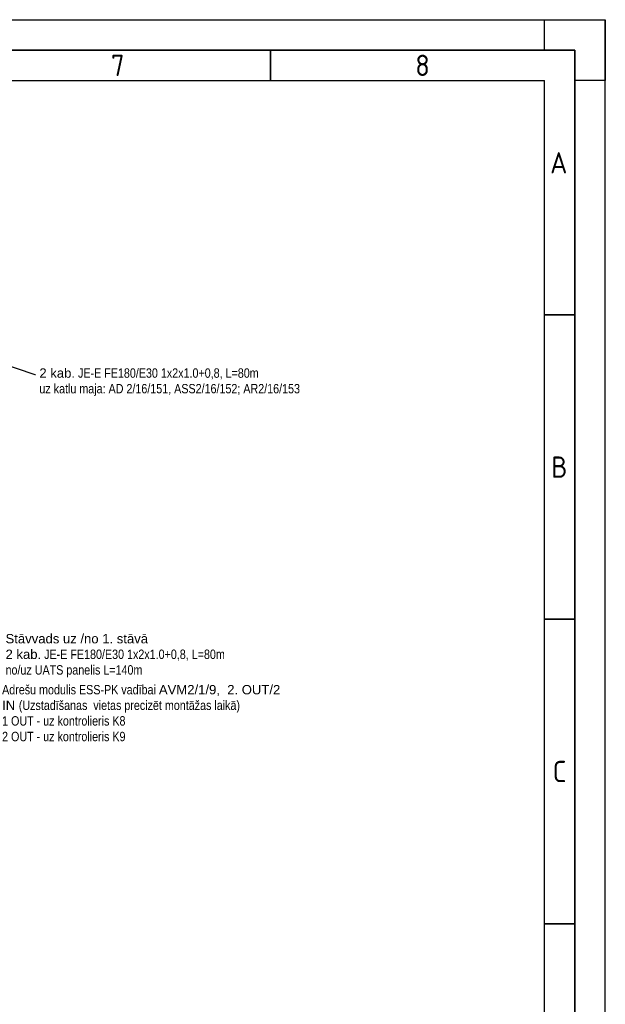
# Model space of a CAD drawing. Header units: millimetres. Extents: x -197461 to 862495, y -970068 to 63888.
# Tile 112 of 205: x -71294 to -58238, y -436878 to -414934. Entities that reach past the tile are written whole.
import ezdxf
from ezdxf import colors
from ezdxf.entities.mleader import LeaderData, LeaderLine
from ezdxf.math import Vec2, Vec3

# ---------------------------------------------------------------- set-up
doc = ezdxf.new("R2010")
doc.units = ezdxf.units.MM
doc.layers.add('Rasējuma lapa', color=7, linetype='CONTINUOUS')
doc.layers.add('UAS', color=240, linetype='CONTINUOUS')
doc.styles.add('ISO', font='iso')

# ---------------------------------------------------------------- blocks, each defined once
blk = doc.blocks.new('A3_L')
at = {"layer": 'Rasējuma lapa'}
for p, q in [((-420, 297), (0, 297)), ((-10, 297), (0, 297)), ((-10, 292), (-10, 297)), ((0, 0), (0, 297)), ((0, 297), (0, 287)), ((-5, 292), (-10, 292)), ((-5, 287), (-5, 292)), ((0, 287), (-5, 287))]:
    blk.add_line(p, q, dxfattribs=at)
at = {"layer": 'Rasējuma lapa', "lineweight": 35}
for p, q in [((-405, 292), (-5, 292)), ((-55, 287), (-55, 292)), ((-5, 5), (-5, 292)), ((-5, 248.5), (-10, 248.5)), ((-5, 198.5), (-10, 198.5)), ((-5, 148.5), (-10, 148.5))]:
    blk.add_line(p, q, dxfattribs=at)
at = {"layer": 'Rasējuma lapa', "lineweight": 30}
for p in [(-400, 287), (-10, 10)]:
    blk.add_line(p, (-10, 287), dxfattribs=at)
at = {"layer": 'Rasējuma lapa', "style": 'ISO'}
for s, p in [('7', (-81.22, 287.75)), ('8', (-31.22, 287.75)), ('A', (-9.07, 271.75)), ('B', (-8.9, 221.75)), ('C', (-8.64, 171.75))]:
    blk.add_text(s, height=3.5, dxfattribs=at).set_placement(p)
blk = doc.blocks.new('*U1296')
at = {"layer": 'Rasējuma lapa'}
blk.add_blockref('A3_L', (0, 0), dxfattribs=at)

msp = doc.modelspace()

# ---------------------------------------------------------------- block references
at = {"layer": 'Rasējuma lapa', "xscale": 135.6730224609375, "yscale": 135.6730224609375, "zscale": 135.6730224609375}
msp.add_blockref('*U1296', (-58237.88142, -455228.76502), dxfattribs=at)

# ---------------------------------------------------------------- leaders
at = {"layer": 'UAS', "color": 18, "true_color": 0x000000}
ml = msp.add_multileader_mtext('Standard', dxfattribs=at)
ml.set_content('\\A1;{\\fArial|b0|i0|c186|p34;\\C256;\\c0;2 kab.\\fArial Narrow|b0|i0|c186|p34; JE-E FE180/E30 1x2x1.0+0,8, L=80m\\Puz katlu maja: AD 2/16/151, ASS2/16/152; AR2/16/153}', color=(41, 19, 236))
ml.set_leader_properties()
ml.build(insert=Vec2(0, 0))
ml.multileader.update_dxf_attribs({"text_right_attachment_type": 6, "dogleg_length": 0.36, "arrow_head_size": 166.99834})
ctx = ml.context
ctx.base_point, ctx.char_height, ctx.arrow_head_size, ctx.landing_gap_size, ctx.plane_origin = Vec3(-70938.07622, -422839.81168), 208.74792195, 166.99834, 83.49917, Vec3(-66933.72324, -444748.78842)
ctx.right_attachment = 6
notes = []
notes.append((ctx, [(0, (1, 1, 0), (-70953.10607, -422839.81168), (1, 0), 15.02985, [(0, [(-71964.75919, -422501.28995)], 0, [])])]))
ctx.mtext.insert, ctx.mtext.width, ctx.mtext.defined_height, ctx.mtext.flow_direction = Vec3(-70854.57705, -422704.75206), 6071.4746193, 1058.40607, 5
ml = msp.add_multileader_mtext('Standard', dxfattribs=at)
ml.set_content('\\A1;{\\fArial|b0|i0|c186|p34;\\C256;\\c0;Stāvvads uz /no 1. stāvā\\P2 kab.\\fArial Narrow|b0|i0|c186|p34; JE-E FE180/E30 1x2x1.0+0,8, L=80m\\Pno/uz UATS panelis L=140m}', color=(41, 19, 236))
ml.set_leader_properties()
ml.build(insert=Vec2(0, 0))
ml.multileader.update_dxf_attribs({"text_right_attachment_type": 6, "dogleg_length": 0.36, "arrow_head_size": 166.99834})
ctx = ml.context
ctx.base_point, ctx.char_height, ctx.arrow_head_size, ctx.landing_gap_size, ctx.plane_origin = Vec3(-71692.93456, -428758.20401), 208.7479219, 166.99834, 83.49917, Vec3(-67688.58158, -450667.18074)
ctx.right_attachment = 6
notes.append((ctx, [(0, (1, 1, 0), (-71707.96441, -428758.20401), (1, 0), 15.02985, [(0, [(-72719.61754, -428419.68228)], 0, [])])]))
ctx.mtext.insert, ctx.mtext.width, ctx.mtext.defined_height, ctx.mtext.flow_direction = Vec3(-71609.43539, -428624.8531), 4953.281125, 1058.40607, 5
ml = msp.add_multileader_mtext('Standard', dxfattribs=at)
ml.set_content('\\A1;{\\fArial Narrow|b0|i0|c0|p34;\\C256;\\c0;Adre\\fArial Narrow|b0|i0|c186|p34;šu modulis ESS-PK vadībai \\fArial|b0|i0|c186|p34;\\C1;AVM2/1/9,  \\C256;\\c0;2. OUT/2 IN \\fArial Narrow|b0|i0|c186|p34;(Uzstadīšanas  vietas precizēt montāžas laikā)\\fArial|b0|i0|c186|p34;\\C1;\\P\\pxql;\\fArial Narrow|b0|i0|c186|p34;\\C256;\\c0;1 OUT - uz kontrolieris \\C5;K8\\P\\C256;\\c0;2 OUT - uz kontrolieris \\C5;K9}', color=(41, 19, 236))
ml.set_leader_properties()
ml.build(insert=Vec2(0, 0))
ml.multileader.update_dxf_attribs({"text_right_attachment_type": 6, "dogleg_length": 0.36, "arrow_head_size": 166.99834})
ctx = ml.context
ctx.base_point, ctx.char_height, ctx.arrow_head_size, ctx.landing_gap_size, ctx.plane_origin = Vec3(-71769.66115, -429867.61024), 208.74792195, 166.99834, 83.49917, Vec3(-66904.3337, -455352.74988)
ctx.right_attachment = 6
notes.append((ctx, [(0, (1, 1, 0), (-72005.63621, -429867.61024), (1, 0), 235.97506, [(0, [(-79138.42867, -430331.71091)], 0, [])])]))
ctx.mtext.insert, ctx.mtext.width, ctx.mtext.flow_direction = Vec3(-71686.16198, -429761.45637), 6528.7425261, 5
for ctx, leaders in notes:
    for number, flags, end, landing, length, lines in leaders:
        leader = LeaderData()
        leader.index, (leader.has_last_leader_line, leader.has_dogleg_vector, leader.attachment_direction) = number, flags
        leader.last_leader_point, leader.dogleg_vector, leader.dogleg_length = Vec3(end), Vec3(landing), length
        for number, points, colour, breaks in lines:
            line = LeaderLine()
            line.index, line.vertices, line.color, line.breaks = number, Vec3.list(points), colors.encode_raw_color(colour), breaks
            leader.lines.append(line)
        ctx.leaders.append(leader)

doc.saveas('drawing.dxf')
